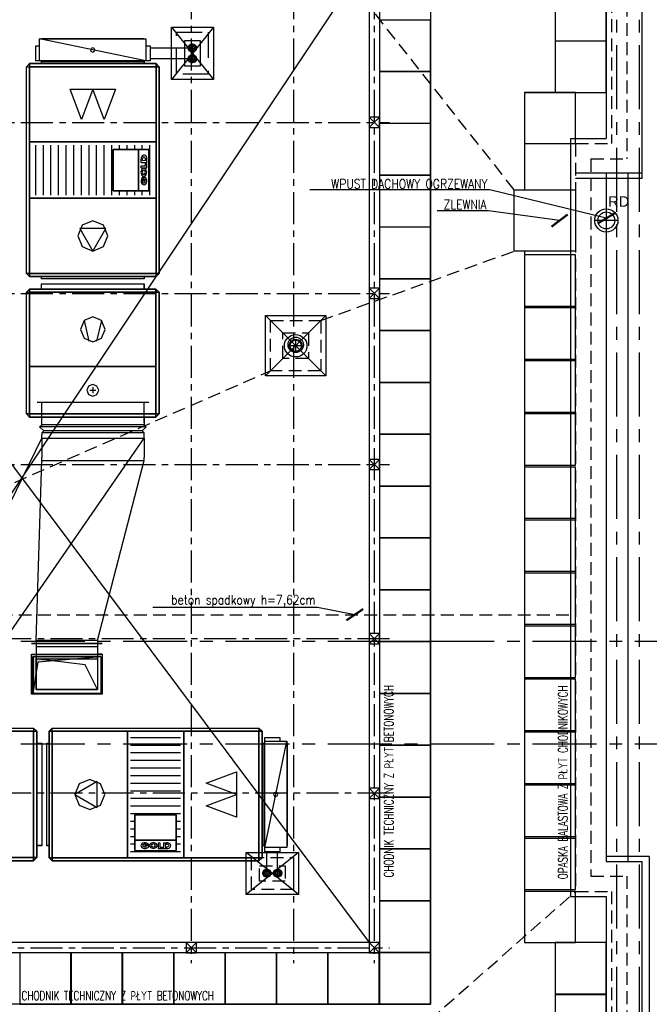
# Model space of a CAD drawing. Extents: x 41755 to 123924, y -112333 to 86187.
# Tile 15 of 256: x 101808 to 102423, y -100500 to -99539. Entities that reach past the tile are written whole.
import ezdxf

# ---------------------------------------------------------------- set-up
doc = ezdxf.new("R2010")
doc.units = 0
doc.header["$LTSCALE"] = 50
doc.linetypes.add('CENTER', pattern=[2, 1.25, -0.25, 0.25, -0.25])
doc.linetypes.add('DASHED', pattern=[0.75, 0.5, -0.25])
doc.layers.get('0').update_dxf_attribs({"color": 101, "linetype": 'CONTINUOUS'})
for name, color, linetype in [('Ins-co', 2, 'CONTINUOUS'), ('Ins-kan', 54, 'CONTINUOUS'), ('Ins-went', 141, 'CONTINUOUS'), ('Ins-wod', 4, 'CONTINUOUS'), ('Os-osie', 14, 'CENTER'), ('Os-osie glowne', 1, 'CENTER'), ('Pzt-chodniki-hatch', 252, 'CONTINUOUS'), ('Sc-metal', 141, 'CONTINUOUS'), ('Sch-opis', 51, 'CONTINUOUS'), ('W-idok', 8, 'CONTINUOUS'), ('W-idok pod', 5, 'DASHED'), ('W-izol-w', 144, 'CONTINUOUS'), ('W-otwor-strop', 1, 'CONTINUOUS'), ('W-widok-spadki', 61, 'CONTINUOUS')]:
    doc.layers.add(name, color=color, linetype=linetype)
doc.styles.add('ROMANS', font='romans', dxfattribs={"width": 0.85})
doc.styles.add('TYTUL2', font='ARIAL.TTF')
doc.dimstyles.new('CHMIELNA', dxfattribs={"dimscale": 3.5, "dimtxt": 4, "dimasz": 1.5, "dimexe": 3, "dimexo": 0, "dimgap": 1, "dimtad": 1, "dimdec": 1, "dimrnd": 0.5, "dimzin": 12, "dimdsep": 46, "dimtxsty": 'ROMANS', "dimblk": 'DIMTICK', "dimcen": 0.09, "dimse1": 1, "dimse2": 1, "dimclrd": 143, "dimclrt": 53, "dimadec": 0, "dimazin": 0, "dimtfac": 1, "dimtdec": 1, "dimtix": 1, "dimtmove": 2, "dimatfit": 2, "dimldrblk": 'ARCHTICK', "dimfxl": 0, "dimtolj": 1, "dimtzin": 0, "dimarcsym": 0})

# ---------------------------------------------------------------- blocks, each defined once
blk = doc.blocks.new('DIMTICK')
for p, q in [((0, 1), (0, -1)), ((-1, 0), (1, 0))]:
    blk.add_line(p, q)
at = {"const_width": 0.141}
blk.add_lwpolyline([(0.707, 0.707), (-0.707, -0.707)], dxfattribs=at)
blk = doc.blocks.new('_kdjkgjksjhgkfhh')
for p, q in [((0, 11.25), (0, -11.25)), ((-11.25, 0), (11.25, 0))]:
    blk.add_line(p, q)
for radius in [11.34, 8.25]:
    blk.add_circle((0, 0), radius)

msp = doc.modelspace()

# ---------------------------------------------------------------- hatches: boundary and pattern name
at = {"layer": 'W-otwor-strop', "linetype": 'Continuous', "ltscale": 0.5}
msp.add_hatch(color=256, dxfattribs=at).paths.add_polyline_path([(101887.016, -100160.824), (101821.016, -100160.824), (101821.016, -100196.824), (101826.016, -100165.824)])

# ---------------------------------------------------------------- linework, layer by layer
at = {"color": 4, "ltscale": 2}
for p, q in [((101857.313, -99606.773), (101901.413, -99606.773)), ((102047.239, -100243.271), (102047.239, -100239.621))]:
    msp.add_line(p, q, dxfattribs=at)
at = {"color": 4, "linetype": 'Continuous'}
for p, q in [((101819.516, -100158.401, -32154.287), (101824.016, -100158.401, -32154.287)), ((101888.516, -100158.401, -32154.287), (101884.016, -100158.401, -32154.287))]:
    msp.add_line(p, q, dxfattribs=at)
at = {"color": 4, "linetype": 'DASHED'}
for p, q in [((101824.016, -100158.401, -32154.287), (101884.016, -100158.401, -32154.287)), ((101824.016, -100162.901, -32154.287), (101884.016, -100162.901, -32154.287))]:
    msp.add_line(p, q, dxfattribs=at)
at = {"color": 4, "ltscale": 2}
msp.add_polyline3d([(102047.239, -100239.621, 0), (102062.039, -100239.621, 0), (102062.039, -100243.271, 0)], dxfattribs=at)
at = {"layer": 'Ins-co'}
for p, q in [((101972.106, -99566.458, 0), (101935.463, -99566.458, 0)), ((101972.106, -99566.458, 0), (101980.826, -99566.458, 0)), ((101976.466, -99562.098, 0), (101976.466, -99570.818, 0)), ((101976.467, -99572.628, 0), (101976.467, -99581.348, 0)), ((101972.107, -99576.988), (101935.463, -99576.988)), ((101972.107, -99576.988, 0), (101980.827, -99576.988, 0)), ((102049.373, -100367.841, 0), (102049.373, -100351.521)), ((102059.904, -100367.841), (102059.904, -100351.521)), ((102053.733, -100372.2, 0), (102045.013, -100372.201, 0)), ((102049.373, -100367.841, 0), (102049.373, -100376.561, 0)), ((102064.264, -100372.2, 0), (102055.544, -100372.2, 0)), ((102059.904, -100367.84, 0), (102059.904, -100376.56, 0))]:
    msp.add_line(p, q, dxfattribs=at)
for centre, radius in [((101976.466, -99566.458, 0), 3.624), ((101976.466, -99566.458, 0), 2.56), ((101976.466, -99566.458, 0), 2.08), ((101976.467, -99576.988, 0), 3.624), ((101976.467, -99576.988, 0), 2.56), ((101976.467, -99576.988, 0), 2.08), ((102049.373, -100372.201, 0), 3.624), ((102049.373, -100372.201, 0), 2.56), ((102049.373, -100372.201, 0), 2.08), ((102059.904, -100372.2, 0), 3.624), ((102059.904, -100372.2, 0), 2.56), ((102059.904, -100372.2, 0), 2.08)]:
    msp.add_circle(centre, radius, dxfattribs=at)
at = {"layer": 'Ins-kan', "linetype": 'Continuous', "ltscale": 0.3}
for p, q in [((102077.518, -99863.469), (102077.518, -99850.869)), ((102083.818, -99857.169), (102071.218, -99857.169))]:
    msp.add_line(p, q, dxfattribs=at)
for radius in [11, 6.3, 5.5]:
    msp.add_circle((102077.518, -99857.169), radius, dxfattribs=at)
at = {"layer": 'Ins-went'}
for p, q in [((101931.213, -99579.123), (101827.213, -99557.623)), ((101814.613, -99584.723), (101817.613, -99581.723)), ((101814.613, -99786.723), (101814.613, -99584.723)), ((101817.613, -99581.723), (101941.113, -99581.723)), ((101827.213, -99579.123), (101823.563, -99579.123)), ((101941.113, -99581.723), (101944.113, -99584.723)), ((101944.113, -99584.723), (101944.113, -99786.723)), ((101868.191, -99636.173), (101857.313, -99606.773)), ((101879.363, -99606.773), (101868.191, -99636.173)), ((101890.535, -99636.173), (101879.363, -99606.773)), ((101901.413, -99606.773), (101890.535, -99636.173)), ((101823.613, -99710.223), (101823.613, -99661.223)), ((101831.046, -99710.223), (101831.046, -99661.223)), ((101838.48, -99710.223), (101838.48, -99661.223)), ((101845.913, -99710.223), (101845.913, -99661.223)), ((101853.346, -99710.223), (101853.346, -99661.223)), ((101860.78, -99710.223), (101860.78, -99661.223)), ((101868.213, -99710.223), (101868.213, -99661.223)), ((101875.646, -99710.223), (101875.646, -99661.223)), ((101883.08, -99710.223), (101883.08, -99661.223)), ((101890.513, -99710.223), (101890.513, -99661.223)), ((101897.946, -99710.223), (101897.946, -99661.223)), ((101905.38, -99665.473), (101905.38, -99661.223)), ((101912.813, -99665.473), (101912.813, -99661.223)), ((101920.246, -99665.473), (101920.246, -99661.223)), ((101927.68, -99665.473), (101927.68, -99661.223)), ((101935.113, -99710.223), (101935.113, -99661.223)), ((101899.113, -99665.473), (101924.113, -99665.473)), ((101899.113, -99705.973), (101899.113, -99665.473)), ((101924.113, -99665.473), (101934.113, -99665.473)), ((101926.426, -99678.123), (101926.426, -99675.123)), ((101926.426, -99678.123), (101926.426, -99676.223)), ((101926.426, -99678.123), (101932.083, -99678.123)), ((101926.426, -99681.423), (101930.739, -99681.423)), ((101926.426, -99683.323), (101926.426, -99681.423)), ((101927.769, -99676.223), (101927.769, -99674.823)), ((101927.769, -99676.223), (101930.81, -99676.123)), ((101930.739, -99681.423), (101930.951, -99681.123)), ((101930.81, -99676.223), (101930.81, -99674.723)), ((101930.951, -99678.823), (101931.022, -99678.723)), ((101930.951, -99681.123), (101930.951, -99678.823)), ((101931.022, -99678.723), (101932.083, -99678.723)), ((101932.083, -99678.123), (101932.083, -99673.823)), ((101932.083, -99678.123), (101932.083, -99676.223)), ((101932.083, -99683.323), (101932.083, -99678.723)), ((101926.426, -99683.323), (101932.083, -99683.323)), ((101928.194, -99692.523), (101928.759, -99693.823)), ((101928.759, -99693.823), (101928.759, -99694.223)), ((101929.184, -99692.223), (101929.184, -99696.123)), ((101929.184, -99696.123), (101930.032, -99696.123)), ((101930.032, -99696.123), (101930.032, -99694.523)), ((101924.113, -99705.973), (101899.113, -99705.973)), ((101905.38, -99710.223), (101905.38, -99705.973)), ((101912.813, -99710.223), (101912.813, -99705.973)), ((101920.246, -99710.223), (101920.246, -99705.973)), ((101934.113, -99705.973), (101924.113, -99705.973)), ((101927.68, -99710.223), (101927.68, -99705.973)), ((101892.005, -99742.623), (101866.721, -99742.623)), ((101866.721, -99742.623), (101879.363, -99764.673)), ((101879.363, -99764.673), (101892.005, -99742.623)), ((101817.613, -99789.723), (101814.613, -99786.723)), ((101944.113, -99786.723), (101941.113, -99789.723)), ((101941.113, -99789.723), (101817.613, -99789.723)), ((101814.613, -99804.823), (101817.613, -99801.823)), ((101814.613, -99923.823), (101814.613, -99804.823)), ((101817.613, -99801.823), (101941.013, -99801.823)), ((101941.013, -99801.823), (101944.013, -99804.823)), ((101944.013, -99804.823), (101944.013, -99923.823)), ((101870.745, -99832.605), (101875.569, -99852.697)), ((101887.881, -99832.605), (101883.057, -99852.697)), ((101876.419, -99900.673), (101882.207, -99900.673)), ((101879.313, -99897.779), (101879.313, -99903.567)), ((101824.913, -99912.323), (101933.913, -99912.323)), ((101829.413, -99932.323), (101829.413, -99912.323)), ((101929.413, -99932.323), (101929.413, -99912.323)), ((101817.613, -99926.823), (101814.613, -99923.823)), ((101941.013, -99926.823), (101817.613, -99926.823)), ((101829.413, -99932.323), (101829.413, -99931.823)), ((101829.413, -99934.323, -1470), (101829.413, -99932.323, -1470)), ((101929.413, -99932.323, -1470), (101929.413, -99934.323, -1470)), ((101944.013, -99923.823), (101941.013, -99926.823)), ((101827.413, -99936.323, -1470), (101829.413, -99934.323, -1470)), ((101931.413, -99936.323, -1470), (101827.413, -99936.323, -1470)), ((101831.413, -99940.323, -1470), (101827.413, -99936.323, -1470)), ((101929.413, -99934.323, -1470), (101829.413, -99934.323, -1470)), ((101829.413, -99942.323, -1470), (101831.413, -99940.323, -1470)), ((101927.413, -99940.323, -1470), (101831.413, -99940.323, -1470)), ((101931.413, -99936.323, -1470), (101927.413, -99940.323, -1470)), ((101927.413, -99940.323, -1470), (101929.413, -99942.323, -1470)), ((101929.413, -99934.323, -1470), (101931.413, -99936.323, -1470)), ((101733.175, -100144.901), (101829.375, -99947.301)), ((101793.175, -100144.901), (101929.375, -99947.301)), ((101829.375, -99947.301), (101829.375, -99944.301)), ((101829.375, -99947.301), (101929.375, -99947.301)), ((101929.413, -99942.323, -1470), (101829.413, -99942.323, -1470)), ((101829.413, -99942.323, -1470), (101829.413, -99944.323, -1470)), ((101929.375, -99947.301), (101929.375, -99944.301)), ((101929.413, -99944.323, -1470), (101929.413, -99942.323, -1470)), ((101824.016, -100144.901), (101829.416, -99969.301)), ((101829.416, -99969.301), (101829.416, -99966.301)), ((101829.416, -99969.301), (101929.416, -99969.301)), ((101884.016, -100144.901), (101929.416, -99969.301)), ((101929.416, -99969.301), (101929.416, -99966.301)), ((101888.516, -100147.901), (101819.516, -100147.901)), ((101819.516, -100147.901, -32154.287), (101888.516, -100147.901, -32154.287)), ((101884.016, -100144.901), (101824.016, -100144.901)), ((101824.016, -100144.901), (101824.016, -100147.901)), ((101824.016, -100147.901, -32154.287), (101824.016, -100192.901, -32154.287)), ((101824.016, -100150.901, -32154.287), (101884.016, -100150.901, -32154.287)), ((101884.016, -100144.901), (101884.016, -100147.901)), ((101884.016, -100147.901, -32154.287), (101884.016, -100192.901, -32154.287)), ((101819.516, -100158.401, -32154.287), (101819.516, -100197.401, -32154.287)), ((101819.516, -100197.401), (101819.516, -100158.401)), ((101819.516, -100158.401), (101888.516, -100158.401)), ((101872.016, -100168.901), (101824.016, -100162.901)), ((101824.016, -100192.901), (101824.016, -100162.901)), ((101824.016, -100162.901), (101884.016, -100162.901)), ((101884.016, -100162.901), (101884.016, -100192.901)), ((101888.516, -100158.401, -32154.287), (101888.516, -100197.401, -32154.287)), ((101888.516, -100158.401), (101888.516, -100197.401)), ((101884.016, -100192.901), (101872.016, -100168.901)), ((101888.516, -100197.401, -32154.287), (101819.516, -100197.401, -32154.287)), ((101888.516, -100197.401), (101819.516, -100197.401)), ((101824.016, -100192.901, -32154.287), (101884.016, -100192.901, -32154.287)), ((101884.016, -100192.901), (101824.016, -100192.901)), ((101702.539, -100230.671), (101821.539, -100230.671)), ((101821.539, -100230.671), (101824.539, -100233.671)), ((101824.539, -100233.671), (101824.539, -100357.071)), ((101836.639, -100233.671), (101839.639, -100230.671)), ((101836.639, -100357.171), (101836.639, -100233.671)), ((101839.639, -100230.671), (102041.639, -100230.671)), ((101916.139, -100239.671), (101965.139, -100239.671)), ((102041.639, -100230.671), (102044.639, -100233.671)), ((102044.639, -100233.671), (102044.639, -100357.171)), ((101916.139, -100247.104), (101965.139, -100247.104)), ((102047.239, -100347.271), (102068.739, -100243.271)), ((101916.139, -100254.537), (101965.139, -100254.537)), ((101916.139, -100261.971), (101965.139, -100261.971)), ((101916.139, -100269.404), (101965.139, -100269.404)), ((101916.139, -100276.837), (101965.139, -100276.837)), ((101990.189, -100284.249), (102019.589, -100273.371)), ((102019.589, -100273.371), (102019.589, -100317.471)), ((101883.739, -100282.779), (101861.689, -100295.421)), ((101883.739, -100308.063), (101883.739, -100282.779)), ((101916.139, -100284.271), (101965.139, -100284.271)), ((102019.589, -100295.421), (101990.189, -100284.249)), ((101861.689, -100295.421), (101883.739, -100308.063)), ((101916.139, -100291.704), (101965.139, -100291.704)), ((101990.189, -100306.593), (102019.589, -100295.421)), ((101916.139, -100299.137), (101965.139, -100299.137)), ((101916.139, -100306.571), (101965.139, -100306.571)), ((102019.589, -100317.471), (101990.189, -100306.593)), ((101916.139, -100314.004), (101965.139, -100314.004)), ((101920.389, -100340.171), (101920.389, -100315.171)), ((101920.389, -100315.171), (101960.889, -100315.171)), ((101960.889, -100315.171), (101960.889, -100340.171)), ((101916.139, -100321.437), (101920.389, -100321.437)), ((101960.889, -100321.437), (101965.139, -100321.437)), ((101916.139, -100328.871), (101920.389, -100328.871)), ((101916.139, -100336.304), (101920.389, -100336.304)), ((101960.889, -100328.871), (101965.139, -100328.871)), ((101960.889, -100336.304), (101965.139, -100336.304)), ((101916.139, -100343.737), (101920.389, -100343.737)), ((101920.389, -100350.171), (101920.389, -100340.171)), ((101934.139, -100345.241), (101930.239, -100345.241)), ((101930.239, -100345.241), (101930.239, -100346.09)), ((101932.539, -100344.817), (101932.139, -100344.817)), ((101933.839, -100344.252), (101932.539, -100344.817)), ((101943.039, -100342.484), (101943.039, -100348.141)), ((101943.039, -100342.484), (101944.939, -100342.484)), ((101944.939, -100342.484), (101944.939, -100346.797)), ((101948.239, -100342.484), (101948.239, -100348.141)), ((101948.239, -100342.484), (101950.139, -100342.484)), ((101948.239, -100342.484), (101951.239, -100342.484)), ((101950.139, -100343.827), (101950.239, -100346.868)), ((101950.139, -100343.827), (101951.539, -100343.827)), ((101960.889, -100340.171), (101960.889, -100350.171)), ((101960.889, -100343.737), (101965.139, -100343.737)), ((101916.139, -100351.171), (101965.139, -100351.171)), ((101930.239, -100346.09), (101931.839, -100346.09)), ((101943.039, -100348.141), (101947.639, -100348.141)), ((101944.939, -100346.797), (101945.239, -100347.009)), ((101945.239, -100347.009), (101947.539, -100347.009)), ((101947.539, -100347.009), (101947.639, -100347.08)), ((101947.639, -100347.08), (101947.639, -100348.141)), ((101948.239, -100348.141), (101952.539, -100348.141)), ((101948.239, -100348.141), (101950.139, -100348.141)), ((101950.139, -100346.868), (101951.639, -100346.868)), ((101821.539, -100360.071), (101702.539, -100360.071)), ((101824.539, -100357.071), (101821.539, -100360.071)), ((101839.639, -100360.171), (101836.639, -100357.171)), ((102041.639, -100360.171), (101839.639, -100360.171)), ((102044.639, -100357.171), (102041.639, -100360.171))]:
    msp.add_line(p, q, dxfattribs=at)
for points in [[(101829.375, -99947.301), (101829.416, -99966.301)], [(101929.375, -99947.301), (101929.375, -99966.301)]]:
    msp.add_lwpolyline(points, dxfattribs=at)
for points in [[(101829.213, -99557.623, 0), (101829.213, -99557.123, 0), (101929.213, -99557.123, 0), (101929.213, -99557.623, 0)], [(101823.563, -99579.123, 0), (101823.563, -99564.323, 0), (101827.213, -99564.323, 0)], [(101931.213, -99564.323, 0), (101935.463, -99564.323, 0), (101935.463, -99579.123, 0), (101931.213, -99579.123, 0)], [(101929.213, -99579.123, 0), (101929.213, -99579.623, 0), (101829.213, -99579.623, 0), (101829.213, -99579.123, 0)], [(101829.213, -99581.723, 0), (101829.213, -99579.623, 0), (101929.213, -99579.623, 0), (101929.213, -99581.723, 0)], [(101929.513, -99579.123, 0), (101929.513, -99579.623, 0), (101929.213, -99579.623, 0)], [(101929.213, -99579.623, 0), (101929.513, -99579.623, 0), (101929.513, -99581.723, 0)], [(101932.097, -99673.824, 0), (101931.625, -99672.527, 0), (101930.861, -99671.546, 0), (101929.903, -99671.005, 0), (101928.871, -99670.973, 0), (101927.897, -99671.455, 0), (101927.104, -99672.388, 0), (101926.592, -99673.654, 0), (101926.426, -99675.095, 0)], [(101930.791, -99674.779, 0), (101930.602, -99674.023, 0), (101930.233, -99673.413, 0), (101929.735, -99673.031, 0), (101929.173, -99672.926, 0), (101928.622, -99673.113, 0), (101928.154, -99673.567, 0), (101927.833, -99674.228, 0), (101927.701, -99675.008, 0)], [(101928.133, -99692.56, 0), (101927.345, -99693.309, 0), (101926.783, -99694.392, 0), (101926.514, -99695.68, 0), (101926.57, -99697.02, 0), (101926.945, -99698.254, 0), (101927.592, -99699.235, 0), (101928.437, -99699.848, 0), (101929.379, -99700.019, 0), (101930.306, -99699.728, 0), (101931.108, -99699.011, 0), (101931.691, -99697.95, 0), (101931.984, -99696.674, 0), (101931.955, -99695.332, 0), (101931.605, -99694.084, 0), (101930.977, -99693.077, 0), (101930.144, -99692.432, 0), (101929.206, -99692.224, 0)], [(101928.723, -99694.332, 0), (101928.312, -99694.648, 0), (101927.996, -99695.137, 0), (101927.81, -99695.745, 0), (101927.775, -99696.406, 0), (101927.895, -99697.046, 0), (101928.156, -99697.597, 0), (101928.529, -99697.996, 0), (101928.975, -99698.201, 0), (101929.443, -99698.189, 0), (101929.883, -99697.962, 0), (101930.246, -99697.543, 0), (101930.493, -99696.98, 0), (101930.596, -99696.334, 0), (101930.544, -99695.676, 0), (101930.343, -99695.078, 0), (101930.015, -99694.605, 0)], [(101929.213, -99789.723, 0), (101929.213, -99791.823, 0), (101829.213, -99791.823, 0), (101829.213, -99789.723, 0)], [(101829.213, -99801.823, 0), (101829.213, -99796.823, 0), (101929.213, -99796.823, 0), (101929.213, -99801.823, 0)], [(101929.513, -99789.723, 0), (101929.513, -99791.823, 0), (101929.213, -99791.823, 0)], [(101929.213, -99796.823, 0), (101929.413, -99796.823, 0), (101929.413, -99801.823, 0)], [(101929.413, -99926.823, 0), (101929.413, -99931.823, 0), (101929.213, -99931.823, 0)], [(101929.213, -99931.823, 0), (101929.413, -99931.823, 0), (101929.413, -99932.323, 0)], [(101824.539, -100245.271, 0), (101829.539, -100245.271, 0), (101829.539, -100345.271, 0), (101824.539, -100345.271, 0)], [(101836.639, -100345.271, 0), (101834.539, -100345.271, 0), (101834.539, -100245.271, 0), (101836.639, -100245.271, 0)], [(102044.639, -100245.271, 0), (102046.739, -100245.271, 0), (102046.739, -100345.271, 0), (102044.639, -100345.271, 0)], [(102047.239, -100345.271, 0), (102046.739, -100345.271, 0), (102046.739, -100245.271, 0), (102047.239, -100245.271, 0)], [(102068.739, -100245.271, 0), (102069.239, -100245.271, 0), (102069.239, -100345.271, 0), (102068.739, -100345.271, 0)], [(101829.539, -100345.271, 0), (101829.539, -100345.471, 0), (101824.539, -100345.471, 0)], [(101836.639, -100345.571, 0), (101834.539, -100345.571, 0), (101834.539, -100345.271, 0)], [(101933.801, -100344.19, 0), (101933.052, -100343.403, 0), (101931.97, -100342.841, 0), (101930.682, -100342.572, 0), (101929.342, -100342.628, 0), (101928.108, -100343.002, 0), (101927.126, -100343.65, 0), (101926.514, -100344.495, 0), (101926.343, -100345.437, 0), (101926.633, -100346.364, 0), (101927.351, -100347.166, 0), (101928.411, -100347.748, 0), (101929.688, -100348.042, 0), (101931.03, -100348.013, 0), (101932.278, -100347.663, 0), (101933.285, -100347.034, 0), (101933.93, -100346.202, 0), (101934.138, -100345.264, 0)], [(101932.03, -100344.781, 0), (101931.713, -100344.37, 0), (101931.224, -100344.054, 0), (101930.616, -100343.868, 0), (101929.956, -100343.833, 0), (101929.315, -100343.953, 0), (101928.765, -100344.213, 0), (101928.366, -100344.587, 0), (101928.161, -100345.032, 0), (101928.172, -100345.501, 0), (101928.4, -100345.941, 0), (101928.818, -100346.304, 0), (101929.381, -100346.55, 0), (101930.027, -100346.653, 0), (101930.686, -100346.602, 0), (101931.284, -100346.401, 0), (101931.757, -100346.073, 0)], [(101952.537, -100348.155, 0), (101953.834, -100347.683, 0), (101954.816, -100346.919, 0), (101955.356, -100345.961, 0), (101955.388, -100344.929, 0), (101954.907, -100343.955, 0), (101953.974, -100343.162, 0), (101952.707, -100342.65, 0), (101951.267, -100342.484, 0)], [(101951.583, -100346.849, 0), (101952.339, -100346.659, 0), (101952.948, -100346.291, 0), (101953.331, -100345.793, 0), (101953.436, -100345.231, 0), (101953.248, -100344.679, 0), (101952.794, -100344.212, 0), (101952.133, -100343.891, 0), (101951.354, -100343.759, 0)], [(102046.739, -100345.271, 0), (102046.739, -100345.571, 0), (102044.639, -100345.571, 0)], [(102047.239, -100345.571, 0), (102046.739, -100345.571, 0), (102046.739, -100345.271, 0)], [(102062.039, -100347.271, 0), (102062.039, -100351.521, 0), (102047.239, -100351.521, 0), (102047.239, -100347.271, 0)]]:
    msp.add_polyline3d(points, dxfattribs=at)
for points in [[(101931.213, -99557.623, 0), (101931.213, -99579.123, 0), (101827.213, -99579.123, 0), (101827.213, -99557.623, 0)], [(101879.213, -99570.523, 0), (101880.733, -99569.893, 0), (101881.363, -99568.373, 0), (101880.733, -99566.853, 0), (101879.213, -99566.223, 0), (101877.693, -99566.853, 0), (101877.063, -99568.373, 0), (101877.693, -99569.893, 0)], [(101814.613, -99584.723, 0), (101817.613, -99584.723, 0), (101817.613, -99581.723, 0)], [(101814.613, -99584.723, 0), (101817.613, -99584.723, 0), (101817.613, -99786.723, 0), (101814.613, -99786.723, 0)], [(101941.113, -99581.723, 0), (101817.613, -99581.723, 0), (101817.613, -99584.723, 0), (101941.113, -99584.723, 0)], [(101941.113, -99584.723, 0), (101817.613, -99584.723, 0), (101817.613, -99786.723, 0), (101941.113, -99786.723, 0)], [(101817.613, -99584.723, 0), (101941.113, -99584.723, 0), (101941.113, -99658.223, 0), (101817.613, -99658.223, 0)], [(101941.113, -99581.723, 0), (101941.113, -99584.723, 0), (101944.113, -99584.723, 0)], [(101944.113, -99584.723, 0), (101941.113, -99584.723, 0), (101941.113, -99786.723, 0), (101944.113, -99786.723, 0)], [(101941.113, -99713.223, 0), (101817.613, -99713.223, 0), (101817.613, -99658.223, 0), (101941.113, -99658.223, 0)], [(101899.113, -99705.973, 0), (101924.113, -99705.973, 0), (101924.113, -99665.473, 0), (101899.113, -99665.473, 0)], [(101934.113, -99665.473, 0), (101924.113, -99665.473, 0), (101924.113, -99705.973, 0), (101934.113, -99705.973, 0)], [(101926.355, -99687.823, 0), (101927.184, -99690.651, 0), (101929.184, -99691.823, 0), (101931.184, -99690.651, 0), (101932.012, -99687.823, 0), (101931.184, -99684.995, 0), (101929.184, -99683.823, 0), (101927.184, -99684.995, 0)], [(101927.699, -99687.823, 0), (101928.134, -99689.308, 0), (101929.184, -99689.923, 0), (101930.234, -99689.308, 0), (101930.669, -99687.823, 0), (101930.234, -99686.338, 0), (101929.184, -99685.723, 0), (101928.134, -99686.338, 0)], [(101817.613, -99713.223, 0), (101941.113, -99713.223, 0), (101941.113, -99786.723, 0), (101817.613, -99786.723, 0)], [(101879.363, -99764.673, 0), (101889.757, -99760.367, 0), (101894.063, -99749.973, 0), (101889.757, -99739.579, 0), (101879.363, -99735.273, 0), (101868.968, -99739.579, 0), (101864.663, -99749.973, 0), (101868.968, -99760.367, 0)], [(101817.613, -99789.723, 0), (101817.613, -99786.723, 0), (101814.613, -99786.723, 0)], [(101941.113, -99789.723, 0), (101941.113, -99786.723, 0), (101817.613, -99786.723, 0), (101817.613, -99789.723, 0)], [(101944.113, -99786.723, 0), (101941.113, -99786.723, 0), (101941.113, -99789.723, 0)], [(101814.613, -99804.823, 0), (101817.613, -99804.823, 0), (101817.613, -99801.823, 0)], [(101814.613, -99804.823, 0), (101817.613, -99804.823, 0), (101817.613, -99923.823, 0), (101814.613, -99923.823, 0)], [(101941.013, -99801.823, 0), (101817.613, -99801.823, 0), (101817.613, -99804.823, 0), (101941.013, -99804.823, 0)], [(101941.013, -99804.823, 0), (101817.613, -99804.823, 0), (101817.613, -99923.823, 0), (101941.013, -99923.823, 0)], [(101817.613, -99804.823, 0), (101941.013, -99804.823, 0), (101941.013, -99877.523, 0), (101817.613, -99877.523, 0)], [(101941.013, -99801.823, 0), (101941.013, -99804.823, 0), (101944.013, -99804.823, 0)], [(101944.013, -99804.823, 0), (101941.013, -99804.823, 0), (101941.013, -99923.823, 0), (101944.013, -99923.823, 0)], [(101879.313, -99853.29, 0), (101887.881, -99849.741, 0), (101891.43, -99841.173, 0), (101887.881, -99832.605, 0), (101879.313, -99829.056, 0), (101870.745, -99832.605, 0), (101867.196, -99841.173, 0), (101870.745, -99849.741, 0)], [(101817.613, -99877.523, 0), (101941.013, -99877.523, 0), (101941.013, -99923.823, 0), (101817.613, -99923.823, 0)], [(101879.313, -99906.46, 0), (101883.405, -99904.765, 0), (101885.1, -99900.673, 0), (101883.405, -99896.581, 0), (101879.313, -99894.885, 0), (101875.221, -99896.581, 0), (101873.525, -99900.673, 0), (101875.221, -99904.765, 0)], [(101817.613, -99926.823, 0), (101817.613, -99923.823, 0), (101814.613, -99923.823, 0)], [(101941.013, -99926.823, 0), (101941.013, -99923.823, 0), (101817.613, -99923.823, 0), (101817.613, -99926.823, 0)], [(101944.013, -99923.823, 0), (101941.013, -99923.823, 0), (101941.013, -99926.823, 0)], [(101821.539, -100230.671, 0), (101821.539, -100233.671, 0), (101702.539, -100233.671, 0), (101702.539, -100230.671, 0)], [(101821.539, -100357.071, 0), (101821.539, -100233.671, 0), (101702.539, -100233.671, 0), (101702.539, -100357.071, 0)], [(101821.539, -100233.671, 0), (101821.539, -100357.071, 0), (101748.839, -100357.071, 0), (101748.839, -100233.671, 0)], [(101821.539, -100230.671, 0), (101821.539, -100233.671, 0), (101824.539, -100233.671, 0)], [(101824.539, -100357.071, 0), (101824.539, -100233.671, 0), (101821.539, -100233.671, 0), (101821.539, -100357.071, 0)], [(101836.639, -100233.671, 0), (101839.639, -100233.671, 0), (101839.639, -100230.671, 0)], [(101836.639, -100357.171, 0), (101839.639, -100357.171, 0), (101839.639, -100233.671, 0), (101836.639, -100233.671, 0)], [(102041.639, -100230.671, 0), (102041.639, -100233.671, 0), (101839.639, -100233.671, 0), (101839.639, -100230.671, 0)], [(102041.639, -100357.171, 0), (102041.639, -100233.671, 0), (101839.639, -100233.671, 0), (101839.639, -100357.171, 0)], [(101913.139, -100233.671, 0), (101913.139, -100357.171, 0), (101839.639, -100357.171, 0), (101839.639, -100233.671, 0)], [(101913.139, -100357.171, 0), (101913.139, -100233.671, 0), (101968.139, -100233.671, 0), (101968.139, -100357.171, 0)], [(102041.639, -100233.671, 0), (102041.639, -100357.171, 0), (101968.139, -100357.171, 0), (101968.139, -100233.671, 0)], [(102041.639, -100230.671, 0), (102041.639, -100233.671, 0), (102044.639, -100233.671, 0)], [(102044.639, -100357.171, 0), (102044.639, -100233.671, 0), (102041.639, -100233.671, 0), (102041.639, -100357.171, 0)], [(102068.739, -100347.271, 0), (102047.239, -100347.271, 0), (102047.239, -100243.271, 0), (102068.739, -100243.271, 0)], [(101861.689, -100295.421, 0), (101865.994, -100305.815, 0), (101876.389, -100310.121, 0), (101886.783, -100305.815, 0), (101891.089, -100295.421, 0), (101886.783, -100285.026, 0), (101876.389, -100280.721, 0), (101865.994, -100285.026, 0)], [(102055.839, -100295.271, 0), (102056.468, -100296.791, 0), (102057.989, -100297.421, 0), (102059.509, -100296.791, 0), (102060.139, -100295.271, 0), (102059.509, -100293.75, 0), (102057.989, -100293.121, 0), (102056.468, -100293.75, 0)], [(101920.389, -100315.171, 0), (101920.389, -100340.171, 0), (101960.889, -100340.171, 0), (101960.889, -100315.171, 0)], [(101960.889, -100350.171, 0), (101960.889, -100340.171, 0), (101920.389, -100340.171, 0), (101920.389, -100350.171, 0)], [(101938.539, -100342.413, 0), (101935.71, -100343.241, 0), (101934.539, -100345.241, 0), (101935.71, -100347.241, 0), (101938.539, -100348.07, 0), (101941.367, -100347.241, 0), (101942.539, -100345.241, 0), (101941.367, -100343.241, 0)], [(101938.539, -100343.757, 0), (101937.054, -100344.191, 0), (101936.439, -100345.241, 0), (101937.054, -100346.291, 0), (101938.539, -100346.726, 0), (101940.023, -100346.291, 0), (101940.639, -100345.241, 0), (101940.023, -100344.191, 0)], [(101821.539, -100360.071, 0), (101821.539, -100357.071, 0), (101702.539, -100357.071, 0), (101702.539, -100360.071, 0)], [(101824.539, -100357.071, 0), (101821.539, -100357.071, 0), (101821.539, -100360.071, 0)], [(101839.639, -100360.171, 0), (101839.639, -100357.171, 0), (101836.639, -100357.171, 0)], [(102041.639, -100360.171, 0), (102041.639, -100357.171, 0), (101839.639, -100357.171, 0), (101839.639, -100360.171, 0)], [(102044.639, -100357.171, 0), (102041.639, -100357.171, 0), (102041.639, -100360.171, 0)]]:
    msp.add_polyline3d(points, close=True, dxfattribs=at)
at = {"layer": 'Os-osie', "ltscale": 0.5}
for points in [[(101975.466, -99457.123), (101975.466, -100460.071)], [(102075.466, -99457.123), (102075.466, -100460.071)], [(102154.239, -99457.123), (102154.239, -100460.071)], [(101409.157, -99639.123), (102169.239, -99639.123)], [(101409.157, -99806.123), (102169.239, -99806.123)], [(101409.157, -99973.123), (102169.239, -99973.123)], [(102169.239, -100143.324), (101409.157, -100143.324), (101409.157, -100143.324)], [(102169.239, -100294.197), (101468.466, -100294.197)], [(101468.466, -100445.071), (102169.239, -100445.071)]]:
    msp.add_lwpolyline(points, dxfattribs=at)
at = {"layer": 'Os-osie glowne'}
for points in [[(102390.966, -96063.824), (102390.966, -102040.824)], [(102412.966, -96063.824), (102412.966, -102040.824)], [(99508.966, -100145.824), (111775.966, -100145.824)], [(99508.966, -100245.824), (111775.966, -100245.824)]]:
    msp.add_lwpolyline(points, dxfattribs=at)
at = {"layer": 'Pzt-chodniki-hatch'}
for p, q in [((102209.239, -99387.123), (102209.239, -100500.071)), ((102209.239, -100500.071), (101556.966, -100500.071))]:
    msp.add_line(p, q, dxfattribs=at)
for points in [[(102330.966, -99509.574), (102330.966, -99559.574), (102380.966, -99559.574), (102380.966, -99509.574)], [(102159.239, -99539.091), (102159.239, -99589.091), (102209.239, -99589.091), (102209.239, -99539.091)], [(102330.966, -99559.824), (102330.966, -99609.824), (102380.966, -99609.824), (102380.966, -99559.824)], [(102159.239, -99589.701), (102159.239, -99639.701), (102209.239, -99639.701), (102209.239, -99589.701)], [(102300.966, -99609.824), (102300.966, -99659.824), (102350.966, -99659.824), (102350.966, -99609.824)], [(102159.239, -99640.311), (102159.239, -99690.311), (102209.239, -99690.311), (102209.239, -99640.311)], [(102159.239, -99690.921), (102159.239, -99740.921), (102209.239, -99740.921), (102209.239, -99690.921)], [(102159.239, -99741.531), (102159.239, -99791.531), (102209.239, -99791.531), (102209.239, -99741.531)], [(102300.966, -99768.445), (102300.966, -99818.445), (102350.966, -99818.445), (102350.966, -99768.445)], [(102159.239, -99792.141), (102159.239, -99842.141), (102209.239, -99842.141), (102209.239, -99792.141)], [(102300.966, -99820.245), (102300.966, -99870.245), (102350.966, -99870.245), (102350.966, -99820.245)], [(102159.239, -99842.751), (102159.239, -99892.751), (102209.239, -99892.751), (102209.239, -99842.751)], [(102300.966, -99872.045), (102300.966, -99922.045), (102350.966, -99922.045), (102350.966, -99872.045)], [(102159.239, -99893.361), (102159.239, -99943.361), (102209.239, -99943.361), (102209.239, -99893.361)], [(102300.966, -99923.845), (102300.966, -99973.845), (102350.966, -99973.845), (102350.966, -99923.845)], [(102159.239, -99943.971), (102159.239, -99993.971), (102209.239, -99993.971), (102209.239, -99943.971)], [(102300.966, -99975.645), (102300.966, -100025.645), (102350.966, -100025.645), (102350.966, -99975.645)], [(102159.239, -99994.581), (102159.239, -100044.581), (102209.239, -100044.581), (102209.239, -99994.581)], [(102300.966, -100027.445), (102300.966, -100077.445), (102350.966, -100077.445), (102350.966, -100027.445)], [(102159.239, -100045.191), (102159.239, -100095.191), (102209.239, -100095.191), (102209.239, -100045.191)], [(102300.966, -100079.245), (102300.966, -100129.245), (102350.966, -100129.245), (102350.966, -100079.245)], [(102159.239, -100095.801), (102159.239, -100145.801), (102209.239, -100145.801), (102209.239, -100095.801)], [(102300.966, -100131.045), (102300.966, -100181.045), (102350.966, -100181.045), (102350.966, -100131.045)], [(102159.239, -100146.411), (102159.239, -100196.411), (102209.239, -100196.411), (102209.239, -100146.411)], [(102300.966, -100182.845), (102300.966, -100232.845), (102350.966, -100232.845), (102350.966, -100182.845)], [(102159.239, -100197.021), (102159.239, -100247.021), (102209.239, -100247.021), (102209.239, -100197.021)], [(102300.966, -100234.645), (102300.966, -100284.645), (102350.966, -100284.645), (102350.966, -100234.645)], [(102159.239, -100247.631), (102159.239, -100297.631), (102209.239, -100297.631), (102209.239, -100247.631)], [(102300.966, -100286.445), (102300.966, -100336.445), (102350.966, -100336.445), (102350.966, -100286.445)], [(102159.239, -100298.241), (102159.239, -100348.241), (102209.239, -100348.241), (102209.239, -100298.241)], [(102300.966, -100338.245), (102300.966, -100388.245), (102350.966, -100388.245), (102350.966, -100338.245)], [(102159.239, -100348.851), (102159.239, -100398.851), (102209.239, -100398.851), (102209.239, -100348.851)], [(102300.966, -100390.045), (102300.966, -100440.045), (102350.966, -100440.045), (102350.966, -100390.045)], [(102159.239, -100399.461), (102159.239, -100449.461), (102209.239, -100449.461), (102209.239, -100399.461)], [(102330.966, -100440.045), (102330.966, -100490.045), (102380.966, -100490.045), (102380.966, -100440.045)], [(101807.98, -100450.071), (101807.98, -100500.071), (101857.98, -100500.071), (101857.98, -100450.071)], [(101858.149, -100450.071), (101858.149, -100500.071), (101908.149, -100500.071), (101908.149, -100450.071)], [(101908.318, -100450.071), (101908.318, -100500.071), (101958.318, -100500.071), (101958.318, -100450.071)], [(101958.487, -100450.071), (101958.487, -100500.071), (102008.487, -100500.071), (102008.487, -100450.071)], [(102008.656, -100450.071), (102008.656, -100500.071), (102058.656, -100500.071), (102058.656, -100450.071)], [(102058.825, -100450.071), (102058.825, -100500.071), (102108.825, -100500.071), (102108.825, -100450.071)], [(102108.994, -100450.071), (102108.994, -100500.071), (102158.994, -100500.071), (102158.994, -100450.071)], [(102159.239, -100450.071), (102159.239, -100500.071), (102209.239, -100500.071), (102209.239, -100450.071)], [(102330.966, -100491.083), (102330.966, -100541.083), (102380.966, -100541.083), (102380.966, -100491.083)]]:
    msp.add_lwpolyline(points, close=True, dxfattribs=at)
for points in [[(102300.966, -99609.824), (102330.966, -99609.824)], [(102300.966, -99609.824), (102300.966, -99704.824)], [(102300.966, -100440.045), (102330.966, -100440.045)], [(102330.966, -100440.045), (102330.966, -101460.824)]]:
    msp.add_lwpolyline(points, dxfattribs=at)
at = {"layer": 'Sc-metal'}
for points in [[(102159.239, -100450.071), (101478.466, -100450.071), (101478.466, -100148.324), (101419.157, -100148.324), (101419.157, -99467.123), (102159.239, -99467.123)], [(102149.239, -100440.071), (101488.466, -100440.071), (101488.466, -100138.324), (101488.466, -100138.324), (101429.157, -100138.324), (101429.157, -99477.123), (102149.239, -99477.123), (102149.239, -100440.071)], [(102149.239, -99634.123), (102149.239, -99644.123), (102159.239, -99644.123), (102159.239, -99634.123)], [(102149.239, -99801.123), (102149.239, -99811.123), (102159.239, -99811.123), (102159.239, -99801.123)], [(102149.239, -99968.123), (102149.239, -99978.123), (102159.239, -99978.123), (102159.239, -99968.123)], [(102149.239, -100138.324), (102149.239, -100148.324), (102159.239, -100148.324), (102159.239, -100138.324)], [(102149.239, -100289.197), (102149.239, -100299.197), (102159.239, -100299.197), (102159.239, -100289.197)], [(101970.466, -100440.071), (101970.466, -100450.071), (101980.466, -100450.071), (101980.466, -100440.071)], [(102149.239, -100440.071), (102149.239, -100450.071), (102159.239, -100450.071), (102159.239, -100440.071)]]:
    msp.add_lwpolyline(points, close=True, dxfattribs=at)
for points in [[(101429.157, -99477.123), (102149.239, -100440.071)], [(102149.239, -99477.123), (101506.966, -100440.071)], [(102149.239, -99634.123), (102159.239, -99644.123)], [(102159.239, -99634.123), (102149.239, -99644.123)], [(102149.239, -99801.123), (102159.239, -99811.123)], [(102159.239, -99801.123), (102149.239, -99811.123)], [(102149.239, -99968.123), (102159.239, -99978.123)], [(102159.239, -99968.123), (102149.239, -99978.123)], [(102149.239, -100138.324), (102159.239, -100148.324)], [(102159.239, -100138.324), (102149.239, -100148.324)], [(102149.239, -100289.197), (102159.239, -100299.197)], [(102159.239, -100289.197), (102149.239, -100299.197)], [(101970.466, -100440.071), (101980.466, -100450.071)], [(101980.466, -100440.071), (101970.466, -100450.071)], [(102149.239, -100440.071), (102159.239, -100450.071)], [(102159.239, -100440.071), (102149.239, -100450.071)]]:
    msp.add_lwpolyline(points, dxfattribs=at)
at = {"layer": 'W-idok', "linetype": 'DASHED', "ltscale": 0.5}
for points in [[(102400.966, -96485.824), (102400.966, -99674.824)], [(102385.966, -96500.824), (102385.966, -99659.824)], [(102350.966, -99659.824), (102385.966, -99659.824)], [(102350.966, -99659.824), (102350.966, -100390.045)], [(102365.966, -99674.824), (102400.966, -99674.824)], [(102365.966, -99674.824), (102365.966, -100375.045)], [(102365.966, -100375.045), (102400.966, -100375.045)], [(102400.966, -100375.045), (102400.966, -100646.824)], [(102350.966, -100390.045), (102385.966, -100390.045)], [(102385.966, -100390.045), (102385.966, -100646.824)]]:
    msp.add_lwpolyline(points, dxfattribs=at)
at = {"layer": 'W-idok'}
for points in [[(102330.966, -98755.824), (102330.966, -99609.824)], [(102300.966, -99764.824), (102300.966, -100440.045)]]:
    msp.add_lwpolyline(points, dxfattribs=at)
at = {"layer": 'W-idok', "linetype": 'DASHED'}
for points in [[(101961.157, -99551.123), (101992.157, -99551.123), (101992.157, -99592.123), (101961.157, -99592.123)], [(101969.157, -99559.123), (101984.157, -99559.123), (101984.157, -99584.123), (101969.157, -99584.123)]]:
    msp.add_lwpolyline(points, close=True, dxfattribs=at)
at = {"layer": 'W-idok'}
msp.add_lwpolyline([(102350.966, -99704.824), (102350.966, -99764.824), (102290.966, -99764.824), (102290.966, -99704.824)], close=True, dxfattribs=at)
at = {"layer": 'W-idok', "linetype": 'DASHED', "ltscale": 0.5}
for points in [[(102052.966, -99832.669), (102101.966, -99832.669), (102101.966, -99881.669), (102052.966, -99881.669)], [(102064.966, -99844.669), (102089.966, -99844.669), (102089.966, -99869.669), (102064.966, -99869.669)], [(102075.239, -100357.071), (102075.239, -100388.071), (102034.239, -100388.071), (102034.239, -100357.071)], [(102067.239, -100365.071), (102067.239, -100380.071), (102042.239, -100380.071), (102042.239, -100365.071)]]:
    msp.add_lwpolyline(points, close=True, dxfattribs=at)
at = {"layer": 'W-idok pod', "linetype": 'Continuous'}
msp.add_line((102422.966, -100355.824), (102422.966, -101552.824), dxfattribs=at)
msp.add_lwpolyline([(102422.966, -100355.824), (102380.966, -100355.824)], dxfattribs=at)
at = {"layer": 'W-izol-w', "linetype": 'Continuous'}
for p, q in [((102415.966, -99693.824), (102415.966, -97276.324)), ((102415.966, -100646.824), (102415.966, -100360.824))]:
    msp.add_line(p, q, dxfattribs=at)
for points in [[(102380.966, -96505.824), (102380.966, -99654.824)], [(101956.157, -99546.123), (101997.157, -99597.123)], [(101997.157, -99546.123), (101956.157, -99597.123)], [(102345.966, -99654.824), (102345.966, -100395.045)], [(102345.966, -99654.824), (102380.966, -99654.824)], [(102415.966, -99688.824), (102350.966, -99688.824)], [(102380.966, -99688.824), (102380.966, -100360.824)], [(102401.966, -99688.824), (102401.966, -100360.824)], [(102415.966, -99693.824), (102350.966, -99693.824)], [(102047.966, -99827.669), (102106.966, -99886.669)], [(102106.966, -99827.669), (102047.966, -99886.669)], [(102080.239, -100352.071), (102029.239, -100393.071)], [(102080.239, -100393.071), (102029.239, -100352.071)], [(102380.966, -100360.824), (102415.966, -100360.824)], [(102345.966, -100395.045), (102380.966, -100395.045)], [(102380.966, -100395.045), (102380.966, -100646.824)]]:
    msp.add_lwpolyline(points, dxfattribs=at)
for points in [[(101956.157, -99546.123), (101997.157, -99546.123), (101997.157, -99597.123), (101956.157, -99597.123)], [(102047.966, -99827.669), (102106.966, -99827.669), (102106.966, -99886.669), (102047.966, -99886.669)], [(102080.239, -100352.071), (102080.239, -100393.071), (102029.239, -100393.071), (102029.239, -100352.071)]]:
    msp.add_lwpolyline(points, close=True, dxfattribs=at)
at = {"layer": 'W-otwor-strop', "linetype": 'Continuous', "ltscale": 0.5}
msp.add_lwpolyline([(101821.016, -100160.824), (101887.016, -100160.824), (101887.016, -100196.824), (101821.016, -100196.824)], close=True, dxfattribs=at)
msp.add_lwpolyline([(101887.016, -100160.824), (101821.016, -100160.824), (101821.016, -100196.824), (101826.016, -100165.824), (101887.016, -100160.824)], dxfattribs=at)
for centre, radius in [((101976.466, -99566.458, 0), 4), ((101976.467, -99576.988, 0), 4), ((102077.518, -99856.324), 7.5), ((102049.372, -100372.2), 4), ((102059.904, -100372.2, 0), 4)]:
    msp.add_circle(centre, radius, dxfattribs=at)
at = {"layer": 'W-widok-spadki', "linetype": 'DASHED', "ltscale": 0.5}
for points in [[(102290.966, -99704.824), (101574.966, -98798.824)], [(102101.966, -99832.669), (102290.966, -99764.824)], [(101562.546, -100095.501), (102052.966, -99881.669)], [(101506.966, -100119.824), (102350.966, -100119.824)], [(102011.966, -100688.824), (102350.966, -100390.045)]]:
    msp.add_lwpolyline(points, dxfattribs=at)

# ---------------------------------------------------------------- block references
at = {"layer": 'Ins-wod', "rotation": 270}
msp.add_blockref('_kdjkgjksjhgkfhh', (102380.966, -99734.824), dxfattribs=at)

# ---------------------------------------------------------------- texts
at = {"layer": 'Ins-wod', "insert": (102382.772, -99711.222), "char_height": 10.2123, "width": 1336.21749, "attachment_point": 1, "style": 'TYTUL2'}
msp.add_mtext('RD', dxfattribs=at)
at = {"layer": 'Sch-opis', "style": 'ROMANS', "width": 0.7}
for s, p in [('CHODNIK TECHNICZNY Z PŁYT BETONOWYCH', (102172.965, -100376.432)), ('OPASKA BALASTOWA Z PŁYT CHODNIKOWYCH', (102343.019, -100378.3))]:
    msp.add_text(s, height=9, rotation=90, dxfattribs=at).set_placement(p)
msp.add_text('CHODNIK TECHNICZNY Z PŁYT BETONOWYCH', height=9, dxfattribs=at).set_placement((101809.727, -100496.329))
at = {"layer": 'Sch-opis', "char_height": 9, "width": 203.76147, "style": 'ROMANS'}
for s, insert, attachment_point in [('WPUST DACHOWY OGRZEWANY', (102265.05, -99694.676), 3), ('ZLEWNIA', (102264.002, -99714.739), 3), ('beton spadkowy h=7,62cm', (102096.945, -100112.82), 9)]:
    msp.add_mtext(s, dxfattribs=dict(at, insert=insert, attachment_point=attachment_point))

# ---------------------------------------------------------------- leaders
at = {"layer": 'Sch-opis'}
for points in [[(102380.966, -99732.74), (102267.057, -99704.933), (102091.476, -99704.933)], [(102335.309, -99734.961), (102266.009, -99725.345), (102215.724, -99725.345)], [(102135.256, -100119.824), (102098.749, -100112.833), (101938.032, -100112.833)]]:
    msp.add_leader(points, dimstyle='CHMIELNA', override={"dimasz": 4, "dimgap": 1, "dimtad": 0}, dxfattribs=at)

doc.saveas('drawing.dxf')
